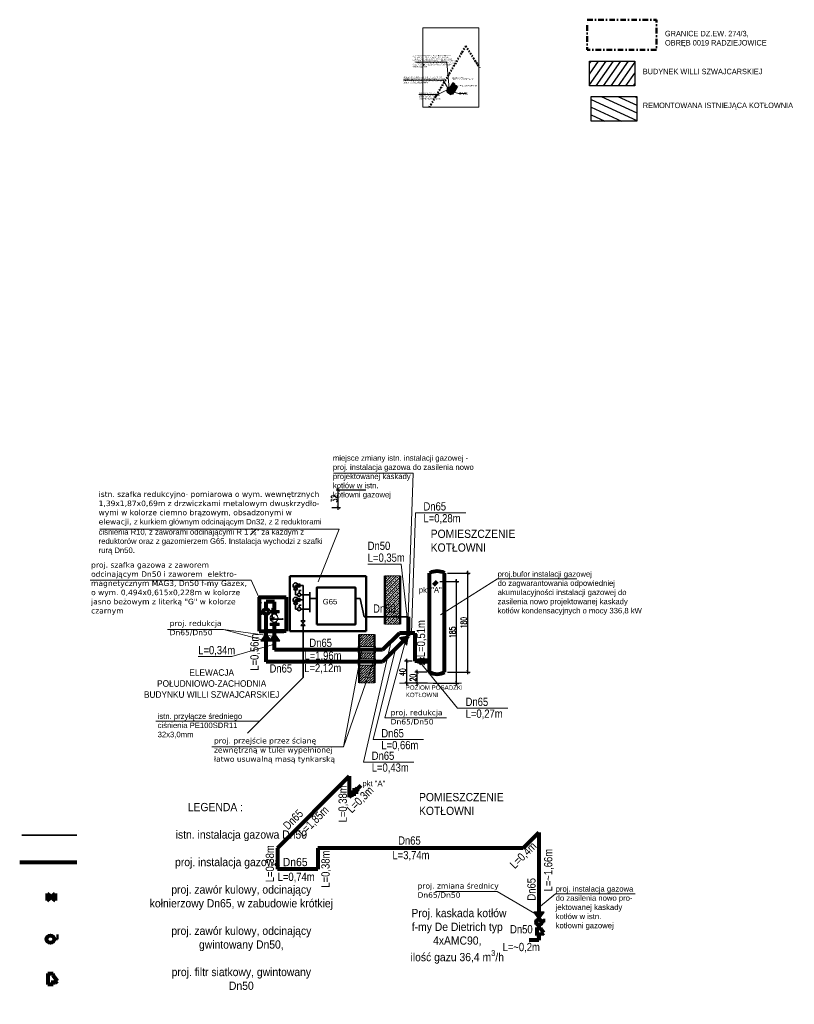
# Model space of a CAD drawing. Header units: millimetres. Extents: x -26820 to -12632, y -5851 to 1958.
# Tile 1 of 95: x -26820 to -25411, y -1024 to 767. Entities that reach past the tile are written whole.
import ezdxf
from ezdxf.lldxf.tags import DXFTag

# ---------------------------------------------------------------- set-up
doc = ezdxf.new("R2010")
doc.units = ezdxf.units.MM
doc.linetypes.add('DASHDOT', pattern=[1, 0.5, -0.25, 0, -0.25])
doc.linetypes.add('DASHED', pattern=[181.05, 120.7, -60.35])
for name, color, linetype, lineweight in [('A-INW-SC', 30, 'Continuous', 13), ('A-ściany', 192, 'Continuous', 35), ('GAZ', 50, 'GAS_LINE', 50), ('INST GAZ OPIS', 60, 'GAS_LINE', 30), ('KOCIOŁ I GAZ', 80, 'Continuous', 50), ('promienniki', 91, 'Continuous', 40), ('ściany', 84, 'Continuous', 35), ('ŚCIANY PROJEKTOWANE', 12, 'Continuous', 50)]:
    doc.layers.add(name, color=color, linetype=linetype, lineweight=lineweight)
for name, color, linetype in [('CS_WIDOK', 30, 'Continuous'), ('INST_KAN_SAN_OPIS', 211, 'Continuous'), ('K-006GOT_', 7, 'Continuous'), ('M4X5STAL_CYL_KRZ', 7, 'Continuous'), ('PODKŁADKA_OKRĄGŁ', 7, 'Continuous'), ('T-026', 7, 'Continuous'), ('WA_160_01_00_009', 7, 'Continuous'), ('WA_160_01_00_010', 7, 'Continuous'), ('WA_160_01_00_018', 7, 'Continuous'), ('WA_160_01_00_022', 7, 'Continuous'), ('WA_160_01_00_035', 7, 'Continuous'), ('WA_160_01_01BEZ_', 7, 'Continuous'), ('WA_160_01_04_001', 7, 'Continuous'), ('WA_160_01_04_008', 7, 'Continuous'), ('WA_160_01_05_001', 7, 'Continuous'), ('wymiary', 250, 'Continuous')]:
    doc.layers.add(name, color=color, linetype=linetype)
doc.styles.add('ARIAL', font='arial.ttf')
doc.styles.add('opis', font='arial.ttf', dxfattribs={"width": 0.8})
doc.styles.get("Standard").update_dxf_attribs({"font": 'arial.ttf'})
doc.styles.add('wymiar', font='romans.shx', dxfattribs={"width": 0.6})
tags = doc.linetypes.add('GAS_LINE', pattern='A,12.7,-5.08,["GAS",Standard,S=2.54,R=0,X=-2.54,Y=-1.27],-6.35', length=24.13).pattern_tags.tags
tags[6] = DXFTag(74, 10)
doc.dimstyles.new('Copy of WYM_75', dxfattribs={"dimtxt": 10, "dimasz": 8, "dimexe": 7.5, "dimexo": 7.5, "dimgap": 3, "dimtad": 1, "dimdec": 1, "dimdsep": 46, "dimtxsty": 'wymiar', "dimblk1": 'ARCHTICK', "dimblk2": 'ARCHTICK', "dimsah": 1, "dimcen": 12, "dimdle": 5, "dimclre": 5, "dimclrt": 12, "dimadec": 0, "dimazin": 0, "dimtfac": 1, "dimtdec": 1, "dimtmove": 0, "dimatfit": 3, "dimldrblk": 'ARCHTICK', "dimfxl": 1, "dimarcsym": 0})
picture_1 = doc.add_image_def('image2.jpg', size_in_pixel=(1242, 1755))

# ---------------------------------------------------------------- blocks, each defined once
blk = doc.blocks.new('SE1')
at = {"layer": 'K-006GOT_', "color": 7, "linetype": 'Continuous', "lineweight": 0}
for centre, start, end in [((181, 69), 198.8769, 270), ((181, 69), 270, 341.1231), ((226, 69), 198.8769, 270), ((226, 69), 270, 341.1231)]:
    blk.add_arc(centre, 2, start, end, dxfattribs=at)
at = {"layer": 'M4X5STAL_CYL_KRZ', "color": 7, "linetype": 'Continuous', "lineweight": 0}
for p, q in [((191, 138), (189, 138)), ((189, 137), (191, 137)), ((191, 140), (191, 138)), ((191, 137), (191, 135)), ((192, 138), (192, 140)), ((194, 138), (192, 138)), ((192, 135), (192, 137)), ((192, 137), (194, 137)), ((216, 138), (214, 138)), ((214, 137), (216, 137)), ((216, 140), (216, 138)), ((216, 137), (216, 135)), ((217, 138), (217, 140)), ((219, 138), (217, 138)), ((217, 135), (217, 137)), ((217, 137), (219, 137))]:
    blk.add_line(p, q, dxfattribs=at)
for centre in [(191, 138), (216, 138)]:
    blk.add_circle(centre, 4, dxfattribs=at)
for centre, start, end in [((191, 138), 167.4441, 192.5559), ((191, 138), 77.4441, 102.5559), ((191, 138), 257.4441, 282.5559), ((191, 138), 347.4441, 12.5559), ((216, 138), 167.4441, 192.5559), ((216, 138), 77.4441, 102.5559), ((216, 138), 257.4441, 282.5559), ((216, 138), 347.4441, 12.5559)]:
    blk.add_arc(centre, 2.3, start, end, dxfattribs=at)
at = {"layer": 'PODKŁADKA_OKRĄGŁ', "color": 7, "linetype": 'Continuous', "lineweight": 0}
for centre in [(191, 138), (216, 138)]:
    blk.add_circle(centre, 4.5, dxfattribs=at)
at = {"layer": 'T-026', "color": 7, "linetype": 'Continuous', "lineweight": 0}
for p, q in [((179, 68), (179, 69)), ((180, 68), (179, 68)), ((189, 68), (180, 68)), ((228, 68), (218, 68)), ((229, 68), (228, 68)), ((229, 68), (229, 69))]:
    blk.add_line(p, q, dxfattribs=at)
at = {"layer": 'WA_160_01_00_009', "color": 7, "linetype": 'Continuous', "lineweight": 0}
for radius in [14, 9.5, 8.2]:
    blk.add_circle((221, 106), radius, dxfattribs=at)
at = {"layer": 'WA_160_01_00_010', "color": 7, "linetype": 'Continuous', "lineweight": 0}
for p, q in [((191, 209), (191, 208)), ((196, 212), (196, 209)), ((198, 213), (210, 213)), ((211, 209), (211, 212)), ((217, 208), (217, 209))]:
    blk.add_line(p, q, dxfattribs=at)
for centre, radius, start, end in [((204, 138), 72, 79.5979, 100.4021), ((204, 138), 71, 79.4497, 100.5503), ((198, 212), 1.5, 90, 180), ((210, 212), 1.5, 0, 90)]:
    blk.add_arc(centre, radius, start, end, dxfattribs=at)
at = {"layer": 'WA_160_01_00_018', "color": 7, "linetype": 'Continuous', "lineweight": 0}
for centre, radius, start, end in [((150, 183), 3, 134.9694, 215.4316), ((104, 238), 71, 307.9224, 310.3069), ((98, 243), 76.6, 311.8105, 319.1457), ((158, 192), 3, 54.6316, 135.415), ((104, 238), 71, 319.6896, 322.0776)]:
    blk.add_arc(centre, radius, start, end, dxfattribs=at)
for points, knots in [([(150, 187), (150, 187), (149, 187), (149, 186), (149, 186), (148, 186), (148, 186), (148, 186), (148, 186), (148, 186), (148, 186), (148, 186), (148, 186)], [0.6993518, 0.6993518, 0.6993518, 0.6993518, 0.7433901, 0.8010416, 0.8569823, 0.9120555, 0.9380496, 0.9501654, 0.9553952, 0.9566018, 0.9567675, 0.9568891, 0.9568891, 0.9568891, 0.9568891]), ([(155, 193), (155, 193), (155, 193), (155, 193), (155, 193), (155, 193)], [0.07925653, 0.07925653, 0.07925653, 0.07925653, 0.08903122, 0.12389949, 0.12662856, 0.12662856, 0.12662856, 0.12662856])]:
    blk.add_open_spline(points, degree=3, knots=knots, dxfattribs=at)
at = {"layer": 'WA_160_01_00_022', "color": 7, "linetype": 'Continuous', "lineweight": 0}
for p, q in [((303, 201), (303, 95)), ((310, 203), (305, 203)), ((312, 201), (312, 95)), ((310, 93), (305, 93))]:
    blk.add_line(p, q, dxfattribs=at)
for centre, start, end in [((305, 201), 90, 180), ((310, 201), 0, 90), ((305, 95), 180, 270), ((310, 95), 270, 360)]:
    blk.add_arc(centre, 2, start, end, dxfattribs=at)
at = {"layer": 'WA_160_01_00_035', "color": 7, "linetype": 'Continuous', "lineweight": 0}
for p, q in [((136, 158), (136, 158)), ((136, 118), (136, 118))]:
    blk.add_line(p, q, dxfattribs=at)
for radius, start, end in [(71.1, 165.3351, 194.6649), (71, 163.6389, 165.314), (71.1, 163.6626, 165.3351), (71.1, 194.6649, 196.3374), (71, 194.686, 196.3611)]:
    blk.add_arc((204, 138), radius, start, end, dxfattribs=at)
at = {"layer": 'WA_160_01_01BEZ_', "color": 7, "linetype": 'Continuous', "lineweight": 0}
for p, q in [((91, 197), (89, 197)), ((89, 98), (89, 197)), ((92, 230), (91, 229)), ((91, 67), (91, 229)), ((109, 230), (92, 230)), ((92, 230), (92, 65)), ((110, 229), (109, 230)), ((109, 65), (109, 230)), ((110, 229), (110, 67)), ((120, 180), (110, 185)), ((144, 180), (120, 180)), ((120, 116), (120, 180)), ((184, 206), (184, 207)), ((224, 206), (224, 207)), ((287, 180), (264, 180)), ((297, 185), (287, 180)), ((287, 116), (287, 180)), ((299, 230), (297, 229)), ((297, 67), (297, 229)), ((315, 230), (299, 230)), ((299, 230), (299, 65)), ((317, 229), (315, 230)), ((315, 65), (315, 230)), ((317, 229), (317, 67)), ((319, 197), (317, 197)), ((319, 98), (319, 197)), ((89, 98), (91, 98)), ((91, 67), (92, 65)), ((92, 65), (109, 65)), ((109, 65), (110, 67)), ((110, 110), (120, 116)), ((120, 116), (133, 116)), ((178, 72), (178, 69)), ((187, 69), (178, 69)), ((214, 67), (214, 66)), ((230, 69), (221, 69)), ((230, 72), (230, 69)), ((275, 116), (287, 116)), ((287, 116), (297, 110)), ((297, 67), (299, 65)), ((299, 65), (315, 65)), ((315, 65), (317, 67)), ((317, 98), (319, 98))]:
    blk.add_line(p, q, dxfattribs=at)
for centre, radius, start, end in [((204, 138), 71, 139.779, 163.6389), ((144, 185), 4.97, 269.5375, 319.9011), ((204, 138), 71, 99.174, 130.2681), ((204, 138), 72, 100.4021, 106.1276), ((204, 138), 71, 0, 80.0982), ((204, 138), 72, 73.8724, 79.5979), ((264, 185), 5, 220.1534, 270.2776), ((133, 111), 4.98, 22.7082, 90.1337), ((204, 138), 71, 196.3611, 360), ((204, 138), 72, 254.8572, 277.9836), ((204, 138), 72, 277.9836, 285.1428), ((275, 111), 4.97, 89.7224, 157.3495)]:
    blk.add_arc(centre, radius, start, end, dxfattribs=at)
at = {"layer": 'WA_160_01_04_001', "color": 7, "linetype": 'Continuous', "lineweight": 0}
for centre, radius, start, end in [((204, 138), 71, 98.022, 81.7463), ((204, 17), 192, 87.7604, 92.2188)]:
    blk.add_arc(centre, radius, start, end, dxfattribs=at)
at = {"layer": 'WA_160_01_04_008', "color": 7, "linetype": 'Continuous', "lineweight": 0}
for start, end in [(346.5855, 249.3734), (249.3734, 346.5855)]:
    blk.add_arc((221, 106), 25, start, end, dxfattribs=at)
at = {"layer": 'WA_160_01_05_001', "color": 7, "linetype": 'Continuous', "lineweight": 0}
for p, q in [((218, 101), (216, 101)), ((220, 101), (218, 101)), ((220, 112), (221, 113)), ((220, 112), (220, 108)), ((220, 104), (220, 101)), ((221, 101), (220, 101)), ((221, 113), (222, 112)), ((221, 113), (221, 107)), ((221, 104), (221, 101)), ((222, 101), (221, 101)), ((222, 108), (222, 112)), ((222, 101), (222, 104)), ((224, 101), (222, 101)), ((226, 101), (224, 101))]:
    blk.add_line(p, q, dxfattribs=at)
for radius in [8, 1.25]:
    blk.add_circle((221, 106), radius, dxfattribs=at)
for radius, start, end in [(7, 90, 225.5847), (6, 99.5941, 236.4427), (2.25, 116.3878, 243.6122), (7, 314.4153, 90), (6, 303.5573, 80.4059), (2.25, 296.3878, 63.6122)]:
    blk.add_arc((221, 106), radius, start, end, dxfattribs=at)
for centre, major_axis, start_param, end_param in [((219, 106), (2.51, 0), 0.955317, 1.391049), ((219, 106), (2.51, 0), 4.892136, 5.327869), ((222, 106), (-2.51, 0), 4.892136, 5.327869), ((222, 106), (-2.51, 0), 0.955317, 1.391049)]:
    blk.add_ellipse(centre, major_axis=major_axis, ratio=0.816497, start_param=start_param, end_param=end_param, dxfattribs=at)
blk = doc.blocks.new('_ArchTick')
at = {"color": 0, "linetype": 'ByBlock', "const_width": 0.15}
blk.add_lwpolyline([(-0.5, -0.5), (0.5, 0.5)], dxfattribs=at)
blk = doc.blocks.new('*D53')
at = {"layer": 'CS_WIDOK', "color": 5, "lineweight": -2, "transparency": 16777216}
for p, q in [((-26079.6, -419.9), (-26101.4, -419.9)), ((-26078.2, -439.9), (-26101.4, -439.9))]:
    blk.add_line(p, q, dxfattribs=at)
at = {"layer": 'CS_WIDOK', "color": 0, "lineweight": -2, "transparency": 16777216}
blk.add_line((-26097.4, -443.9), (-26097.4, -415.9), dxfattribs=at)
at = {"layer": 'CS_WIDOK', "color": 0, "lineweight": -2, "transparency": 16777216, "xscale": 6, "yscale": 6, "zscale": 6}
for p, rotation in [((-26097.4, -419.9), 90), ((-26097.4, -439.9), 270)]:
    blk.add_blockref('_ArchTick', p, dxfattribs=dict(at, rotation=rotation))
at = {"layer": 'CS_WIDOK', "color": 5, "transparency": 16777216, "insert": (-26104.9, -429.9), "char_height": 11, "attachment_point": 5, "rotation": 90, "style": 'wymiar'}
blk.add_mtext('20', dxfattribs=at)
blk = doc.blocks.new('*D54')
at = {"layer": 'CS_WIDOK', "color": 5, "lineweight": -2, "transparency": 16777216}
for p, q in [((-26056, -254.9), (-26021.5, -254.9)), ((-26068.2, -439.9), (-26021.5, -439.9))]:
    blk.add_line(p, q, dxfattribs=at)
at = {"layer": 'CS_WIDOK', "color": 0, "lineweight": -2, "transparency": 16777216}
blk.add_line((-26025.5, -443.9), (-26025.5, -250.9), dxfattribs=at)
at = {"layer": 'CS_WIDOK', "color": 0, "lineweight": -2, "transparency": 16777216, "xscale": 6, "yscale": 6, "zscale": 6}
for p, rotation in [((-26025.5, -254.9), 90), ((-26025.5, -439.9), 270)]:
    blk.add_blockref('_ArchTick', p, dxfattribs=dict(at, rotation=rotation))
at = {"layer": 'CS_WIDOK', "color": 5, "transparency": 16777216, "insert": (-26033, -347.4), "char_height": 11, "attachment_point": 5, "rotation": 90, "style": 'wymiar'}
blk.add_mtext('185', dxfattribs=at)
blk = doc.blocks.new('*D55')
at = {"layer": 'CS_WIDOK', "color": 5, "lineweight": -2, "transparency": 16777216}
for p, q in [((-26042.3, -239.9), (-26001.1, -239.9)), ((-26042.3, -419.9), (-26001.1, -419.9))]:
    blk.add_line(p, q, dxfattribs=at)
at = {"layer": 'CS_WIDOK', "color": 0, "lineweight": -2, "transparency": 16777216}
blk.add_line((-26005.1, -423.9), (-26005.1, -235.9), dxfattribs=at)
at = {"layer": 'CS_WIDOK', "color": 0, "lineweight": -2, "transparency": 16777216, "xscale": 6, "yscale": 6, "zscale": 6}
for p, rotation in [((-26005.1, -239.9), 90), ((-26005.1, -419.9), 270)]:
    blk.add_blockref('_ArchTick', p, dxfattribs=dict(at, rotation=rotation))
at = {"layer": 'CS_WIDOK', "color": 5, "transparency": 16777216, "insert": (-26012.6, -329.9), "char_height": 11, "attachment_point": 5, "rotation": 90, "style": 'wymiar'}
blk.add_mtext('180', dxfattribs=at)
blk = doc.blocks.new('*D56')
at = {"layer": 'CS_WIDOK', "color": 5, "lineweight": -2, "transparency": 16777216}
for p, q in [((-26106.6, -399.9), (-26120.2, -399.9)), ((-26097, -439.9), (-26120.2, -439.9))]:
    blk.add_line(p, q, dxfattribs=at)
at = {"layer": 'CS_WIDOK', "color": 0, "lineweight": -2, "transparency": 16777216}
blk.add_line((-26116.2, -443.9), (-26116.2, -395.9), dxfattribs=at)
at = {"layer": 'CS_WIDOK', "color": 0, "lineweight": -2, "transparency": 16777216, "xscale": 6, "yscale": 6, "zscale": 6}
for p, rotation in [((-26116.2, -399.9), 90), ((-26116.2, -439.9), 270)]:
    blk.add_blockref('_ArchTick', p, dxfattribs=dict(at, rotation=rotation))
at = {"layer": 'CS_WIDOK', "color": 5, "transparency": 16777216, "insert": (-26123.7, -419.9), "char_height": 11, "attachment_point": 5, "rotation": 90, "style": 'wymiar'}
blk.add_mtext('40', dxfattribs=at)
blk = doc.blocks.new('*D76')
at = {"layer": 'CS_WIDOK', "color": 5, "lineweight": -2, "transparency": 16777216}
for p, q in [((-26190.8, -88.6), (-26244.7, -88.6)), ((-26252.7, -120.4), (-26236.7, -120.4))]:
    blk.add_line(p, q, dxfattribs=at)
at = {"layer": 'CS_WIDOK', "color": 0, "lineweight": -2, "transparency": 16777216}
blk.add_line((-26240.7, -124.4), (-26240.7, -84.6), dxfattribs=at)
at = {"layer": 'CS_WIDOK', "color": 0, "lineweight": -2, "transparency": 16777216, "xscale": 6, "yscale": 6, "zscale": 6}
for p, rotation in [((-26240.7, -88.6), 90), ((-26240.7, -120.4), 270)]:
    blk.add_blockref('_ArchTick', p, dxfattribs=dict(at, rotation=rotation))
at = {"layer": 'CS_WIDOK', "color": 5, "transparency": 16777216, "insert": (-26248.2, -104.5), "char_height": 11, "attachment_point": 5, "rotation": 90, "style": 'wymiar'}
blk.add_mtext('32', dxfattribs=at)

msp = doc.modelspace()

# ---------------------------------------------------------------- hatches: boundary and pattern name
at = {"layer": 'A-INW-SC'}
h = msp.add_hatch(dxfattribs=at)
h.set_pattern_fill('ANSI33', color=256)
h.paths.add_polyline_path([(-26156.12, -319.63), (-26128.12, -319.63), (-26128.12, -244.65), (-26156.12, -244.65)])
h.paths.add_polyline_path([(-26128.12, -332.56), (-26128.12, -319.63), (-26156.12, -319.63), (-26156.12, -332.56)])
h.paths.add_polyline_path([(-26181.42, -319.9), (-26132.85, -319.9), (-26132.85, -288.67), (-26181.42, -288.67)], flags=9)
h = msp.add_hatch(dxfattribs=at)
h.set_pattern_fill('ANSI36', color=256)
h.paths.add_polyline_path([(-26174.79, -351.75), (-26202.79, -351.75), (-26202.79, -373.6), (-26174.79, -373.6)])
h.paths.add_polyline_path([(-26174.79, -385), (-26198.87, -385), (-26200.9, -395.6), (-26174.79, -395.6)])
h.paths.add_polyline_path([(-26179.37, -407), (-26202.79, -407), (-26202.79, -439.66), (-26190.82, -439.66)])
h.paths.add_polyline_path([(-26174.79, -407), (-26179.37, -407), (-26190.82, -439.66), (-26174.79, -439.66)])
h.paths.add_polyline_path([(-26198.87, -385), (-26202.79, -385), (-26202.79, -395.6), (-26200.9, -395.6)])
at = {"layer": 'INST GAZ OPIS', "linetype": 'Continuous'}
h = msp.add_hatch(color=2, dxfattribs=at)
h.dxf.hatch_style = 1
h.paths.add_polyline_path([(-26372.04, -349.81), (-26381.38, -363.16), (-26372.04, -363.16)])
h.paths.add_polyline_path([(-26372.04, -349.81), (-26372.04, -363.16), (-26362.7, -363.16)])
h = msp.add_hatch(color=2, dxfattribs=at)
h.dxf.hatch_style = 1
h.paths.add_polyline_path([(-26356.64, -349.81), (-26365.98, -363.16), (-26356.64, -363.16)])
h.paths.add_polyline_path([(-26356.64, -349.81), (-26356.64, -363.16), (-26347.3, -363.16)])
h = msp.add_hatch(color=2, dxfattribs=at)
h.dxf.hatch_style = 1
h.paths.add_polyline_path([(-26113.37, -354.63), (-26129.42, -357.47), (-26122.82, -364.08)])
h.paths.add_polyline_path([(-26113.37, -354.63), (-26122.82, -364.08), (-26116.21, -370.68)])
h = msp.add_hatch(color=2, dxfattribs=at)
h.dxf.hatch_style = 1
h.paths.add_polyline_path([(-25875.81, -869.86), (-25866.46, -856.51), (-25875.81, -856.51)])
h.paths.add_polyline_path([(-25875.81, -869.86), (-25875.81, -856.51), (-25885.15, -856.51)])
at = {"layer": 'wymiary', "true_color": 0x139b48}
h = msp.add_hatch(dxfattribs=at)
h.set_pattern_fill('ANSI31', color=114, scale=3.5, angle=10)
h.set_pattern_definition([(55, (-22898.431, -1217.36), (-9.102827, 6.373868), [])])
h.paths.add_polyline_path([(-25783.86, 691.57), (-25700.95, 691.57), (-25700.95, 646.51), (-25783.86, 646.51)])
h = msp.add_hatch(dxfattribs=at)
h.set_pattern_fill('ANSI31', color=114, scale=0.2, angle=135)
h.paths.add_polyline_path([(-26023.78, 644.69), (-26029.48, 648.23), (-26028.61, 649.59), (-26032.56, 651.95), (-26038.85, 641.88), (-26039.3, 642.15), (-26040.08, 640.98), (-26038.36, 639.91), (-26037.63, 641.07), (-26031.96, 637.54), (-26034.79, 632.99), (-26040.48, 636.53), (-26040.95, 635.78), (-26033.66, 631.26), (-26030.67, 635.98), (-26029.6, 635.31)])
h = msp.add_hatch(dxfattribs=at)
h.set_pattern_fill('ANSI31', color=114, scale=0.2, angle=45)
h.paths.add_polyline_path([(-26031.96, 637.54), (-26037.63, 641.07), (-26040.47, 636.53), (-26034.79, 632.99)])
h = msp.add_hatch(dxfattribs=at)
h.set_pattern_fill('ANSI31', color=114, scale=4, angle=110)
h.set_pattern_definition([(155, (-31124.42, 1642.499), (-5.367252, -11.51011), [])])
h.paths.add_polyline_path([(-25697.7, 627.45), (-25780.61, 627.45), (-25780.61, 582.38), (-25697.7, 582.38)])

# ---------------------------------------------------------------- linework, layer by layer
at = {"color": 252, "lineweight": 15}
for p, q in [((-26100.37, 689.77), (-26043.24, 689.77)), ((-26039.09, 641), (-26043.24, 689.77)), ((-26122.14, 656.98), (-26049.65, 656.98)), ((-26040.05, 640.83), (-26049.65, 656.98)), ((-26094.05, 631.16), (-26060.3, 631.16)), ((-26040.69, 639.79), (-26060.3, 631.16)), ((-26036.15, 636.85), (-26022.18, 632.64)), ((-26022.18, 632.64), (-26007.74, 632.64))]:
    msp.add_line(p, q, dxfattribs=at)
at = {"layer": 'A-INW-SC', "lineweight": 50}
for p, q in [((-26156.12, -244.65), (-26156.12, -332.56)), ((-26128.12, -244.65), (-26128.12, -332.56)), ((-26202.79, -351.75), (-26202.79, -439.66)), ((-26174.79, -351.75), (-26174.79, -439.66))]:
    msp.add_line(p, q, dxfattribs=at)
at = {"layer": 'A-INW-SC', "linetype": 'DASHDOT'}
for p, q in [((-26156.12, -244.65), (-26128.12, -244.65)), ((-26156.12, -332.56), (-26128.12, -332.56)), ((-26202.79, -351.75), (-26174.79, -351.75)), ((-26202.79, -439.66), (-26174.79, -439.66))]:
    msp.add_line(p, q, dxfattribs=at)
at = {"layer": 'A-INW-SC'}
for p, q in [((-26361.43, -323.36), (-26361.43, -305.35)), ((-26360.23, -323.36), (-26360.23, -305.35)), ((-26360.84, -322.75), (-26342.83, -322.75)), ((-26360.84, -323.95), (-26342.83, -323.95)), ((-26129.68, -439.9), (-26016.77, -439.9))]:
    msp.add_line(p, q, dxfattribs=at)
for centre, radius in [((-26360.83, -304.61), 0.95), ((-26360.83, -304.61), 0.394), ((-26342.09, -323.35), 0.95), ((-26342.09, -323.35), 0.394)]:
    msp.add_circle(centre, radius, dxfattribs=at)
at = {"layer": 'A-ściany', "lineweight": 50}
msp.add_lwpolyline([(-26279.97, -333.15), (-26279.94, -266.2), (-26209.48, -266.2), (-26209.66, -333.15)], close=True, dxfattribs=at)
at = {"layer": 'GAZ', "linetype": 'Continuous', "lineweight": 80, "ltscale": 4}
for p, q in [((-26074.64, -419.9), (-26074.64, -239.9)), ((-26047.34, -419.9), (-26047.34, -239.9))]:
    msp.add_line(p, q, dxfattribs=at)
at = {"layer": 'GAZ', "linetype": 'Continuous', "lineweight": 35, "ltscale": 0.7}
for p, q in [((-26318.36, -262.28), (-26321.52, -270.08)), ((-26318.36, -262.28), (-26310.56, -259.12)), ((-26315.2, -270.08), (-26318.36, -262.28)), ((-26310.56, -265.44), (-26318.36, -262.28)), ((-26310.56, -259.12), (-26310.56, -265.44)), ((-26315.2, -270.08), (-26321.52, -270.08)), ((-26318.36, -288.45), (-26310.56, -285.29)), ((-26310.56, -285.29), (-26310.56, -291.61)), ((-26318.36, -288.45), (-26321.52, -296.25)), ((-26315.2, -296.25), (-26321.52, -296.25)), ((-26315.2, -296.25), (-26318.36, -288.45)), ((-26310.56, -291.61), (-26318.36, -288.45))]:
    msp.add_line(p, q, dxfattribs=at)
at = {"layer": 'GAZ', "lineweight": 35, "ltscale": 2.5}
for p, q in [((-26304.92, -262.28), (-26310.56, -262.28)), ((-26318.36, -279.18), (-26318.36, -270.08)), ((-26314.99, -279.18), (-26318.36, -279.18)), ((-26292.68, -279.18), (-26308.99, -279.18)), ((-26292.68, -310.7), (-26292.68, -274.66)), ((-26279.95, -285.89), (-26292.68, -285.89)), ((-26318.36, -305.35), (-26318.36, -296.25)), ((-26304.92, -288.45), (-26310.56, -288.45)), ((-26314.99, -305.35), (-26318.36, -305.35)), ((-26292.68, -305.35), (-26308.99, -305.35))]:
    msp.add_line(p, q, dxfattribs=at)
at = {"layer": 'GAZ', "lineweight": 35, "ltscale": 0.7}
for p, q in [((-26304.92, -326.87), (-26304.92, -262.28)), ((-26311.99, -276.18), (-26311.99, -271.7)), ((-26311.99, -271.7), (-26308.04, -271.7)), ((-26193.81, -319.63), (-26200.68, -285.89)), ((-26311.99, -302.35), (-26311.99, -297.87)), ((-26311.99, -297.87), (-26308.04, -297.87)), ((-26113.37, -319.63), (-26193.81, -319.63)), ((-26308.6, -326.87), (-26301.25, -326.87)), ((-26308.6, -326.87), (-26301.25, -335.27)), ((-26301.25, -326.87), (-26308.6, -335.27)), ((-26308.6, -335.27), (-26301.25, -335.27)), ((-26304.92, -429.9), (-26304.92, -335.27)), ((-26405.91, -530.89), (-26304.92, -429.9)), ((-26716.22, -716.4), (-26816.55, -716.4))]:
    msp.add_line(p, q, dxfattribs=at)
at = {"layer": 'GAZ', "lineweight": 80, "ltscale": 2}
for p, q in [((-26067.54, -261.45), (-26060.99, -254.9)), ((-26372.04, -401.3), (-26372.04, -314.88)), ((-26356.64, -379.3), (-26356.64, -335.3)), ((-26101.64, -348.9), (-26129.64, -348.9)), ((-26160.04, -379.3), (-26356.64, -379.3)), ((-26160.04, -401.3), (-26372.04, -401.3)), ((-26093.39, -399.9), (-26101.64, -399.9)), ((-26074.64, -399.9), (-26082.89, -399.9)), ((-26351.59, -740.08), (-26220.77, -609.27)), ((-26220.77, -609.27), (-26220.77, -647.27)), ((-26207.79, -634.28), (-26199.56, -626.06)), ((-26220.77, -647.27), (-26215.21, -641.71)), ((-25904.09, -740.08), (-25875.81, -711.8)), ((-25875.81, -711.8), (-25875.81, -869.86)), ((-26351.59, -740.08), (-26351.59, -778.08)), ((-26278.09, -740.08), (-26278.09, -778.08)), ((-25904.09, -740.08), (-26278.09, -740.08)), ((-26716.22, -765.95), (-26820.41, -765.95)), ((-26278.09, -778.08), (-26351.59, -778.08)), ((-25879.41, -884.4), (-25872.21, -884.4)), ((-25879.41, -884.4), (-25879.41, -898.8)), ((-25875.81, -879.86), (-25875.81, -884.4)), ((-25872.21, -887.21), (-25872.21, -884.4)), ((-25866.87, -894.41), (-25872.21, -887.21)), ((-25872.21, -893.76), (-25870, -896.73)), ((-25872.21, -898.8), (-25872.21, -893.76)), ((-25870, -896.73), (-25866.87, -894.41)), ((-25875.81, -907.8), (-25893.29, -907.8)), ((-25872.21, -898.8), (-25879.41, -898.8)), ((-25875.81, -898.8), (-25875.81, -907.8)), ((-26769.47, -967.96), (-26759.39, -967.96)), ((-26769.47, -967.96), (-26769.47, -988.12)), ((-26759.39, -971.9), (-26759.39, -967.96)), ((-26751.91, -981.98), (-26759.39, -971.9)), ((-26759.39, -981.07), (-26756.3, -985.23)), ((-26759.39, -988.12), (-26759.39, -981.07)), ((-26756.3, -985.23), (-26751.91, -981.98)), ((-26759.39, -988.12), (-26769.47, -988.12))]:
    msp.add_line(p, q, dxfattribs=at)
at = {"layer": 'GAZ', "lineweight": 80, "ltscale": 4}
for p, q in [((-26384.94, -283.3), (-26384.94, -345.3)), ((-26384.94, -283.3), (-26335.54, -283.3)), ((-26335.54, -283.3), (-26335.54, -345.3)), ((-26356.64, -291.74), (-26372.04, -291.74)), ((-26372.04, -305.1), (-26372.04, -291.74)), ((-26356.64, -308), (-26356.64, -291.74)), ((-26113.37, -319.63), (-26113.37, -354.63)), ((-26384.94, -345.3), (-26339.96, -345.3)), ((-26335.54, -345.3), (-26372.04, -345.3)), ((-26160.04, -379.3), (-26129.64, -348.9)), ((-26160.04, -401.3), (-26113.37, -354.63)), ((-26101.64, -348.9), (-26101.64, -399.9)), ((-26093.39, -395.3), (-26093.39, -404.49)), ((-26093.39, -395.3), (-26082.89, -404.49)), ((-26093.39, -404.49), (-26082.89, -395.3)), ((-26082.89, -395.3), (-26082.89, -404.49)), ((-26218.46, -638.45), (-26204.54, -637.53)), ((-26218.46, -638.45), (-26211.96, -644.96)), ((-26211.96, -644.96), (-26211.04, -631.03)), ((-26211.04, -631.03), (-26204.54, -637.53)), ((-26770.64, -822.46), (-26770.64, -835.33)), ((-26770.64, -822.46), (-26755.94, -835.33)), ((-26770.64, -835.33), (-26755.94, -822.46)), ((-26755.94, -822.46), (-26755.94, -835.33))]:
    msp.add_line(p, q, dxfattribs=at)
at = {"layer": 'GAZ', "lineweight": 35, "ltscale": 2}
msp.add_line((-26209.52, -285.89), (-26200.68, -285.89), dxfattribs=at)
at = {"layer": 'GAZ', "linetype": 'Continuous', "ltscale": 0.7}
for p, q in [((-26381.49, -310.04), (-26376.93, -310.02)), ((-26381.45, -315.95), (-26381.49, -310.04)), ((-25866.36, -874.7), (-25870.91, -874.73)), ((-25866.39, -868.79), (-25866.36, -874.7)), ((-26751.32, -905.68), (-26757.69, -905.72)), ((-26751.36, -897.4), (-26751.32, -905.68))]:
    msp.add_line(p, q, dxfattribs=at)
at = {"layer": 'GAZ', "linetype": 'Continuous', "lineweight": 35, "ltscale": 0.7}
for centre, radius in [((-26318.31, -262.41), 4.67), ((-26318.31, -288.58), 4.67), ((-26311.99, -279.18), 3), ((-26311.99, -305.35), 3)]:
    msp.add_circle(centre, radius, dxfattribs=at)
at = {"layer": 'GAZ', "lineweight": 80, "ltscale": 2}
for centre in [(-26372.04, -309.99), (-25875.81, -874.75)]:
    msp.add_circle(centre, 4.89, dxfattribs=at)
at = {"layer": 'GAZ', "lineweight": 80, "ltscale": 4}
msp.add_circle((-26764.54, -905.76), 6.85, dxfattribs=at)
at = {"layer": 'GAZ', "lineweight": 80, "ltscale": 2}
for centre, start, end in [((-26060.99, -264.75), 61.228, 118.772), ((-26060.99, -395.04), 241.228, 298.772)]:
    msp.add_arc(centre, 28.36, start, end, dxfattribs=at)
at = {"layer": 'INST GAZ OPIS', "linetype": 'Continuous', "lineweight": 18}
for p, q in [((-26104.53, -57.84), (-26249.41, -57.84)), ((-26113.37, -319.63), (-26104.53, -57.84)), ((-26107.64, -348.9), (-26100.46, -129.86)), ((-26100.46, -129.86), (-26008.87, -129.86)), ((-26674.6, -159.78), (-26238.98, -159.78)), ((-26277.21, -255.63), (-26238.98, -159.78)), ((-26187.11, -223.24), (-26126.19, -223.24)), ((-26113.37, -337.13), (-26126.19, -223.24)), ((-26054.95, -315.83), (-25951.37, -250.44)), ((-25806.49, -250.44), (-25951.37, -250.44)), ((-26692.34, -252.47), (-26399.37, -252.47)), ((-26380.65, -294.44), (-26399.37, -252.47)), ((-26551.74, -342.13), (-26449.84, -342.13)), ((-26377.63, -361.57), (-26449.84, -342.13)), ((-26355.63, -355.11), (-26449.84, -342.13)), ((-26356.64, -369.25), (-26434.6, -391.55)), ((-26144.84, -364.1), (-26194.64, -583.45)), ((-26118.29, -363.74), (-26156.26, -503.08)), ((-26495.52, -391.55), (-26434.6, -391.55)), ((-26198.34, -382.23), (-26231.53, -555.78)), ((-26136.71, -377.97), (-26177.15, -542.54)), ((-26178.67, -404.99), (-26231.53, -555.78)), ((-26023.83, -485.37), (-26093.39, -399.9)), ((-26023.83, -485.37), (-25932.24, -485.37)), ((-26384.27, -509.25), (-26572.49, -509.25)), ((-26156.26, -503.08), (-26044.18, -503.08)), ((-26177.15, -542.54), (-26085.57, -542.54)), ((-26471.11, -555.78), (-26231.53, -555.78)), ((-26194.64, -583.45), (-26103.05, -583.45)), ((-26064, -818.79), (-25951.92, -818.79)), ((-25951.92, -818.79), (-25875.81, -863.18)), ((-25875.81, -848.29), (-25845.77, -823.31)), ((-25700.88, -823.31), (-25845.77, -823.31))]:
    msp.add_line(p, q, dxfattribs=at)
at = {"layer": 'INST GAZ OPIS', "linetype": 'Continuous'}
for p, q in [((-26372.04, -349.81), (-26381.38, -363.16)), ((-26362.7, -363.16), (-26372.04, -349.81)), ((-26356.64, -349.81), (-26365.98, -363.16)), ((-26347.3, -363.16), (-26356.64, -349.81)), ((-26113.37, -354.63), (-26129.42, -357.47)), ((-26129.42, -357.47), (-26116.21, -370.68)), ((-26116.21, -370.68), (-26113.37, -354.63)), ((-26381.38, -363.16), (-26362.7, -363.16)), ((-26365.98, -363.16), (-26347.3, -363.16)), ((-25866.46, -856.51), (-25885.15, -856.51)), ((-25885.15, -856.51), (-25875.81, -869.86)), ((-25875.81, -869.86), (-25866.46, -856.51))]:
    msp.add_line(p, q, dxfattribs=at)
at = {"layer": 'KOCIOŁ I GAZ', "color": 40, "true_color": 0xf8d731}
for p, q in [((-26190.25, -245.3), (-26328.75, -245.3)), ((-26328.75, -245.3), (-26328.75, -345.3)), ((-26190.25, -245.3), (-26190.25, -345.3)), ((-26190.25, -345.3), (-26328.75, -345.3))]:
    msp.add_line(p, q, dxfattribs=at)
at = {"layer": 'promienniki', "lineweight": 20, "ltscale": 100}
for points in [[(-26204.74, -373.6), (-26204.74, -385), (-26173.04, -385), (-26173.04, -373.6)], [(-26204.74, -395.6), (-26204.74, -407), (-26173.04, -407), (-26173.04, -395.6)]]:
    msp.add_lwpolyline(points, close=True, dxfattribs=at)
at = {"layer": 'WA_160_01_01BEZ_', "color": 7, "linetype": 'Continuous', "lineweight": 0}
for p, q in [((-26364.74, -308), (-26364.89, -308.15)), ((-26348.39, -308.15), (-26364.89, -308.15)), ((-26364.89, -308.15), (-26364.89, -309.8)), ((-26364.89, -309.8), (-26348.39, -309.8)), ((-26364.89, -309.8), (-26364.74, -309.95)), ((-26364.74, -308), (-26348.54, -308)), ((-26348.54, -309.95), (-26364.74, -309.95)), ((-26361.59, -309.95), (-26361.59, -310.15)), ((-26361.59, -310.15), (-26351.69, -310.15)), ((-26351.69, -310.15), (-26351.69, -309.95)), ((-26348.39, -308.15), (-26348.54, -308)), ((-26348.54, -309.95), (-26348.39, -309.8)), ((-26348.39, -309.8), (-26348.39, -308.15)), ((-26364.89, -333.5), (-26364.74, -333.35)), ((-26364.89, -333.5), (-26348.39, -333.5)), ((-26364.89, -335.15), (-26364.89, -333.5)), ((-26364.74, -335.3), (-26364.89, -335.15)), ((-26348.39, -335.15), (-26364.89, -335.15)), ((-26348.54, -333.35), (-26364.74, -333.35)), ((-26364.74, -335.3), (-26348.54, -335.3)), ((-26361.59, -333.15), (-26351.69, -333.15)), ((-26361.59, -333.35), (-26361.59, -333.15)), ((-26351.69, -333.15), (-26351.69, -333.35)), ((-26348.54, -333.35), (-26348.39, -333.5)), ((-26348.39, -335.15), (-26348.54, -335.3)), ((-26348.39, -333.5), (-26348.39, -335.15))]:
    msp.add_line(p, q, dxfattribs=at)
at = {"layer": 'wymiary', "color": 114, "true_color": 0x139b48}
for points in [[(-25783.86, 691.57), (-25700.95, 691.57), (-25700.95, 646.51), (-25783.86, 646.51)], [(-25780.61, 627.45), (-25697.7, 627.45), (-25697.7, 582.38), (-25780.61, 582.38)]]:
    msp.add_lwpolyline(points, close=True, dxfattribs=at)
msp.add_lwpolyline([(-26032.56, 651.95), (-26038.85, 641.88), (-26039.3, 642.15), (-26040.08, 640.98), (-26038.36, 639.91), (-26040.95, 635.78), (-26033.66, 631.26), (-26030.67, 635.98), (-26029.6, 635.31), (-26023.78, 644.69), (-26029.48, 648.23), (-26028.61, 649.59), (-26032.56, 651.95)], dxfattribs=at)
at = {"layer": 'wymiary', "color": 114, "lineweight": 90, "true_color": 0x139b48}
msp.add_lwpolyline([(-26034.79, 632.99), (-26040.47, 636.53), (-26037.63, 641.07), (-26031.96, 637.54)], close=True, dxfattribs=at)
for points in [[(-26039.65, 640.71), (-26040.07, 640.97), (-26040.19, 640.78), (-26039.77, 640.52), (-26039.65, 640.71)], [(-26039.63, 640.7), (-26039.27, 641.29), (-26038.09, 640.56), (-26038.45, 639.97), (-26039.63, 640.7)]]:
    msp.add_lwpolyline(points, dxfattribs=at)
at = {"layer": 'ŚCIANY PROJEKTOWANE', "linetype": 'DASHDOT', "ltscale": 5}
for p, q in [((-26075.31, 607.35), (-26008.81, 719.02)), ((-26008.81, 719.02), (-25983.77, 679.89))]:
    msp.add_line(p, q, dxfattribs=at)
at = {"layer": 'ŚCIANY PROJEKTOWANE', "linetype": 'DASHDOT', "ltscale": 20, "flags": 128}
msp.add_lwpolyline([(-25787.75, 766.97), (-25662.02, 766.97), (-25662.02, 711.86), (-25787.75, 711.86)], close=True, dxfattribs=at)

# ---------------------------------------------------------------- block references
at = {"color": 0, "lineweight": 0, "xscale": 0.1, "yscale": 0.1, "zscale": 0.1, "rotation": 270}
msp.add_blockref('SE1', (-26371.41, -301.26), dxfattribs=at).dxf.unprotected_set("ltscale", 0)

# ---------------------------------------------------------------- texts
at = {"layer": 'GAZ', "attachment_point": 1}
for s, width, insert, char_height in [('pkt "A"', 45.8529, (-26094.21, -265.33), 10), ('G65', 11.1137, (-26269.04, -286.7), 10), ('POZIOM POSADZKI KOTŁOWNI', 119.1002, (-26118.06, -444.08), 8), ('pkt "A"', 45.8529, (-26196.95, -617.43), 10)]:
    msp.add_mtext_dynamic_manual_height_columns(s, width=width, gutter_width=12.5, heights=[0], dxfattribs=dict(at, insert=insert, char_height=char_height))
at = {"layer": 'INST GAZ OPIS', "char_height": 10, "attachment_point": 1}
for s, insert in [('miejsce zmiany istn. instalacji gazowej -  proj. instalacja gazowa do zasilenia nowo projektowanej kaskady \\Pkotłów w istn. \\Pkotłowni gazowej', (-26250.53, -25.34)), ('proj.bufor instalacji gazowej \\Pdo zagwarantowania odpowiedniej akumulacyjności instalacji gazowej do zasilenia nowo projektowanej kaskady \\Pkotłów kondensacyjnych o mocy 336,8 kW', (-25950.85, -236.36)), ('istn. przyłącze średniego \\Pciśnienia PE100SDR11\\P32x3,0mm', (-26569.4, -495.04)), ('proj. instalacja gazowa \\Pdo zasilenia nowo pro-\\Pjektowanej kaskady \\Pkotłów w istn. \\Pkotłowni gazowej', (-25845.24, -809.23))]:
    msp.add_mtext_dynamic_manual_height_columns(s, width=265.6999, gutter_width=12.5, heights=[0], dxfattribs=dict(at, insert=insert))
for s, insert, width in [('\\A1;{\\fVerdana|b0|i0|c238|p34;istn. szafka redukcyjno- pomiarowa o wym. wewnętrznych 1,39x1,87x0,69m z drzwiczkami metalowym dwuskrzydło- wymi w kolorze ciemno brązowym, obsadzonymi w elewacji, }z kurkiem głównym odcinającym Dn32, z 2 reduktorami ciśnienia R10, z zaworami odcinającymi R 1 {\\H0.7x;\\S1#4;}" za każdym z reduktorów oraz z gazomierzem G65. Instalacja wychodzi z szafki rurą Dn50.', (-26676.8, -91.2), 408.8972), ('{\\fVerdana|b0|i0|c238|p34;proj. szafka gazowa z zaworem odcinającym Dn50 i zaworem  elektro- magnetycznym MAG3, Dn50 f-my Gazex,\\Po wym. 0,494x0,615x0,228m w kolorze jasno beżowym z literką "G" w kolorze czarnym}', (-26690.51, -219.88), 302.9717), ('{\\fVerdana|b0|i0|c238|p34;proj. redukcja\\PDn65/Dn50}', (-26547.58, -326.06), 150.968), ('{\\fVerdana|b0|i0|c238|p34;proj. redukcja\\PDn65/Dn50}', (-26145.46, -488.38), 150.968), ('{\\fVerdana|b0|i0|c238|p34;proj. przejście przez ścianę zewnętrzną w tulei wypełnionej \\Płatwo usuwalną masą tynkarską}', (-26466.95, -539.71), 265.6999), ('{\\fVerdana|b0|i0|c238|p34;proj. zmiana średnicy\\PDn65/Dn50}', (-26096.53, -803.72), 150.968)]:
    msp.add_mtext(s, dxfattribs=dict(at, insert=insert, width=width))
at = {"layer": 'INST_KAN_SAN_OPIS', "char_height": 15, "width": 380.4403, "attachment_point": 5, "style": 'ARIAL'}
for s, insert in [('{\\fArial Narrow|b0|i0|c238|p34;Dn65}', (-26065.21, -118.52)), ('\\pt45;{\\fArial Narrow|b0|i0|c238|p34;L=0,28m}', (-26052.04, -141.33)), ('{\\fArial Narrow|b0|i0|c238|p34;Dn50}', (-26166.71, -190.21)), ('\\pt45;{\\fArial Narrow|b0|i0|c238|p34;L=0,35m}', (-26153.54, -213.02)), ('{\\fArial Narrow|b0|i0|c238|p34;Dn50}', (-26156.91, -304.34)), ('\\pt45;{\\fArial Narrow|b0|i0|c238|p34;L=0,34m}', (-26461.96, -381.33)), ('{\\fArial Narrow|b0|i0|c238|p34;Dn65}', (-26272.84, -366.72)), ('\\pt45;{\\fArial Narrow|b0|i0|c238|p34;L=1,96m}', (-26268.64, -391.23)), ('{\\fArial Narrow|b0|i0|c238|p34;Dn65}', (-26345.33, -413.26)), ('\\pt45;{\\fArial Narrow|b0|i0|c238|p34;L=2,12m}', (-26269.09, -413.73)), ('{\\fArial Narrow|b0|i0|c238|p34;Dn65}', (-25988.58, -474.04)), ('\\pt45;{\\fArial Narrow|b0|i0|c238|p34;L=0,27m}', (-25975.42, -496.85)), ('{\\fArial Narrow|b0|i0|c238|p34;Dn65}', (-26141.91, -531.21)), ('\\pt45;{\\fArial Narrow|b0|i0|c238|p34;L=0,66m}', (-26128.74, -554.02)), ('{\\fArial Narrow|b0|i0|c238|p34;Dn65}', (-26159.4, -572.11)), ('\\pt45;{\\fArial Narrow|b0|i0|c238|p34;L=0,43m}', (-26146.23, -594.92)), ('{\\fArial Narrow|b0|i0|c238|p34;Dn65}', (-26111.29, -726.36)), ('\\pt45;{\\fArial Narrow|b0|i0|c238|p34;L=3,74m}', (-26108.54, -754.14)), ('\\pt45;{\\fArial Narrow|b0|i0|c238|p34;L=0,74m}', (-26317.45, -793.65)), ('{\\fArial Narrow|b0|i0|c238|p34;Dn50}', (-25907.71, -887.76)), ('\\pt45;{\\fArial Narrow|b0|i0|c238|p34;L=~0,2m}', (-25907.9, -921.39))]:
    msp.add_mtext(s, dxfattribs=dict(at, insert=insert))
for s, insert, rotation in [('\\pt45;{\\fArial Narrow|b0|i0|c238|p34;L=0,51m}', (-26088.97, -359.05), 90), ('\\pt45;{\\fArial Narrow|b0|i0|c238|p34;L=0,56m}', (-26391.89, -383.67), 90), ('\\pt45;{\\fArial Narrow|b0|i0|c238|p34;L=0,38m}', (-26231.38, -659.61), 90), ('\\pt45;{\\fArial Narrow|b0|i0|c238|p34;L=0,3m}', (-26200.1, -652.56), 45), ('\\pt45;{\\fArial Narrow|b0|i0|c238|p34;L=1,85m}', (-26284.98, -691.97), 45), ('\\pt45;{\\fArial Narrow|b0|i0|c238|p34;Dn65}', (-26322.97, -688.07), 45), ('\\pt45;{\\fArial Narrow|b0|i0|c238|p34;L=0,38m}', (-26363.86, -768.54), 90), ('\\pt45;{\\fArial Narrow|b0|i0|c238|p34;L=0,4m}', (-25903.56, -753.92), 45), ('\\pt45;{\\fArial Narrow|b0|i0|c238|p34;L=0,38m}', (-26262.69, -778.29), 90), ('\\pt45;{\\fArial Narrow|b0|i0|c238|p34;L=~1,66m}', (-25857.45, -780.22), 90), ('\\pt45;{\\fArial Narrow|b0|i0|c238|p34;Dn65}', (-25889.29, -815.04), 90)]:
    msp.add_mtext(s, dxfattribs=dict(at, insert=insert, rotation=rotation))
at = {"layer": 'INST_KAN_SAN_OPIS', "attachment_point": 5, "style": 'ARIAL'}
for s, width, insert, char_height in [('\\pl6.4,t96;{\\W0.9;ELEWACJA ^I\\P\\pt6.4;POŁUDNIOWO-ZACHODNIA\\PBUDYNKU WILLI SZWAJCARSKIEJ}', 278.6101, (-26474.3, -440.72), 12), ('\\A1;\\pl7.9999,t7.9999;{\\W0.9;LEGENDA :\\P          \\P                  istn. instalacja gazowa Dn50 \\P\\P                  proj. instalacja gazowa Dn65 \\P\\P                  proj. zawór kulowy, odcinający \\P                  kołnierzowy Dn65, w zabudowie krótkiej \\P\\P                  proj. zawór kulowy, odcinający \\P                  gwintowany Dn50, \\P\\P                  proj. filtr siatkowy, gwintowany  \\P                  Dn50}', 685.925, (-26468.3, -828.04), 15), ('\\A1;\\pi6.304,l7.9999,t7.9999;{\\W0.9;Proj. kaskada kotłów f-my De Dietrich typ 4xAMC90, \\P\\pi0;ilość gazu 36,4 m\\H0.7x;\\S3^ ;\\H1.4286x;/h}', 212.4624, (-26028.32, -900.53), 15)]:
    msp.add_mtext_dynamic_manual_height_columns(s, width=width, gutter_width=0.625, heights=[0], dxfattribs=dict(at, insert=insert, char_height=char_height))
at = {"layer": 'wymiary', "attachment_point": 1, "style": 'opis'}
for s, width, insert, char_height in [('GRANICE DZ.EW. 274/3,\\POBRĘB 0019 RADZIEJOWICE', 2330.2175, (-25646.42, 746.69), 10), ('\\A1;ISTN. SZAFKA GAZOWA REDUKCYJNO-POMIAROWA \\PW ELEWACJI BUDYNKU O WYM. 1,39X1,87,0,69M, \\PZ DRZWICZKAMI METALOWYMI DWYSKRZYDŁOWYMI \\PW KOLORZE CIEMNO BRĄZOWYM, Z KURKIEM GŁÓWNYM \\PDn32, 2 REDUKTORAMI CIŚNIENIA R10, ZAWORAMI ODCI-\\PNAJĄCYMI R 1 {\\H0.7x;\\S1#4;}" ZA KAŻDYM Z REDUKTORÓW ORAZ \\PGAZOMIERZEM G65', 2330.2175, (-26105.84, 702.99), 2), ('DZ.EW.NR 274/3', 2330.2175, (-26033.79, 662.59), 2), ('BUDYNEK WILLI SZWAJCARSKIEJ', 2330.2175, (-25686.76, 677.73), 10), ('OBRĘB 0019 RADZIEJOWICE', 2330.2175, (-26033.65, 659.59), 2), ('BUDYNEK WILLI SZWAJCARSKIEJ ', 2330.2175, (-26033.69, 648.02), 2), ('ISTN. PRZYŁĄCZE GAZOWE ŚREDN.CIŚN. DO ZASILENIA \\PISTNIEJĄCEJ KOTŁOWNI GAZOWEJ PE100 SDR11 %%C32', 34.2699, (-26093.51, 634.37), 2), ('POM. ISTN.\\PKOTŁOWNI', 2330.2175, (-26020, 635.57), 2), ('REMONTOWANA ISTNIEJĄCA KOTŁOWNIA', 2330.2175, (-25686.76, 616.15), 10)]:
    msp.add_mtext_dynamic_manual_height_columns(s, width=width, gutter_width=12.5, heights=[0], dxfattribs=dict(at, insert=insert, char_height=char_height))
at = {"layer": 'wymiary', "insert": (-26122.08, 663.45), "char_height": 2, "width": 2330.2175, "attachment_point": 1, "style": 'opis'}
msp.add_mtext('{\\fVerdana|b0|i0|c238|p34;PROJ. SZAFKA GAZOWA Z ZAWOREM ODCINAJACYM DN50 I\\PZAWOREM ELEKTROMAGNETYCZNYM MAG3, Dn50 F-MY GAZEX,\\PO WYM. 0,494x0,615x0,228m, W KOLORZE JASNO BEŻOWYM Z \\PLITERKĄ  "G" W KOLORZE CZARNYM }', dxfattribs=at)
at = {"layer": 'ściany', "linetype": 'DASHED', "char_height": 15, "attachment_point": 1}
for insert in [(-26072.67, -160.78), (-26093.93, -639.72)]:
    msp.add_mtext_dynamic_manual_height_columns('{\\W0.9;POMIESZCZENIE KOTŁOWNI}', width=176.6381, gutter_width=0.625, heights=[0], dxfattribs=dict(at, insert=insert))

# ---------------------------------------------------------------- dimensions: what is measured, and where the dimension line sits
at = {"layer": 'CS_WIDOK'}
for base, p1, p2, picture, middle in [((-26240.69, -88.59), (-26257.69, -120.35), (-26185.78, -88.59), '*D76', (-26248.19, -104.47)), ((-26005.06, -239.9), (-26047.34, -419.9), (-26047.34, -239.9), '*D55', (-26012.56, -329.9)), ((-26025.53, -254.9), (-26073.22, -439.9), (-26060.99, -254.9), '*D54', (-26033.03, -347.4)), ((-26116.22, -399.9), (-26092.01, -439.9), (-26101.64, -399.9), '*D56', (-26123.72, -419.9)), ((-26097.43, -419.9), (-26073.22, -439.9), (-26074.64, -419.9), '*D53', (-26104.93, -429.9))]:
    dim = msp.add_linear_dim(base=base, p1=p1, p2=p2, angle=90, dimstyle='Copy of WYM_75', override={"dimtxt": 11, "dimasz": 6, "dimexe": 4, "dimexo": 5, "dimgap": 2, "dimdec": 0, "dimdle": 4, "dimclrt": 5, "dimtmove": 1}, dxfattribs=at)
    dim.commit()
    dim.dimension.update_dxf_attribs({"geometry": picture, "text_midpoint": middle})

# ---------------------------------------------------------------- pictures from other files: only their frames are drawn
at = {"layer": 'A-INW-SC'}
image = msp.add_image(picture_1, insert=(-25985, 751.94), size_in_units=(102.03, 144.17), rotation=180, dxfattribs=at)
image.dxf.flags = 7

doc.saveas('drawing.dxf')
